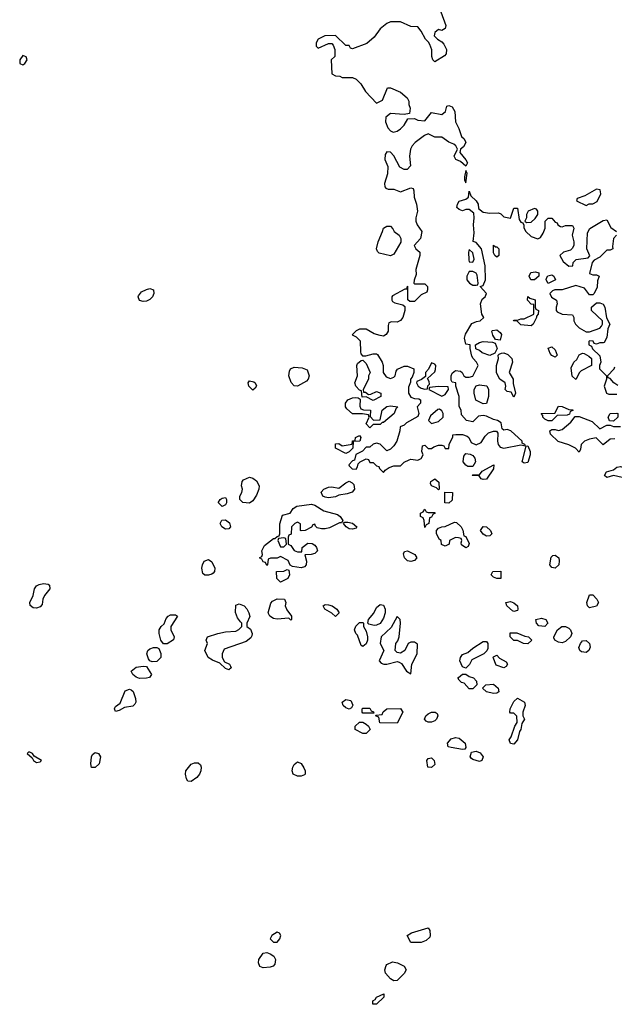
# Model space of a CAD drawing. Header units: inches. Extents: x 2380249 to 2585472, y 382747 to 546448.
# Tile 102 of 256: x 2480011 to 2483474, y 459549 to 465284. Entities that reach past the tile are written whole.
import ezdxf

# ---------------------------------------------------------------- set-up
doc = ezdxf.new("R2010")
doc.units = ezdxf.units.IN
doc.header["$MEASUREMENT"] = 0
doc.layers.add('C4485', color=7, linetype='Continuous')
doc.layers.add('C4486', color=7, linetype='Continuous')

msp = doc.modelspace()

# ---------------------------------------------------------------- linework, layer by layer
at = {"layer": 'C4485', "color": 4}
for points, elevation in [([(2481510, 459969.4), (2481479.1, 459950), (2481470.8, 459930), (2481490, 459910.8), (2481510, 459910.7), (2481526.6, 459930), (2481533, 459950), (2481524.1, 459964.1)], 52), ([(2482288.4, 459908.4), (2482268.7, 459950), (2482293.6, 459966.4), (2482390, 459994.8), (2482399.1, 459979.1), (2482402.8, 459950), (2482399.1, 459940.9), (2482379.1, 459920.9), (2482350, 459909)], 48), ([(2481430, 459761.2), (2481409, 459770), (2481401.2, 459790), (2481403.7, 459810), (2481430, 459847.3), (2481450, 459852), (2481470, 459843.8), (2481490.5, 459830), (2481502, 459810), (2481497.1, 459782.9), (2481487.7, 459772.3), (2481470, 459765.2)], 48), ([(2482190, 459686), (2482170, 459698), (2482142, 459730), (2482138, 459750), (2482144.7, 459775.3), (2482150, 459782), (2482183.1, 459796.9), (2482211.6, 459791.6), (2482250, 459772), (2482262, 459750), (2482251.1, 459728.9), (2482210, 459688)], 48), ([(2482090, 459549.3), (2482068.7, 459550), (2482068.7, 459570), (2482082, 459578), (2482090, 459591.3), (2482131.3, 459611.3), (2482131.3, 459590)], 48)]:
    msp.add_lwpolyline(points, close=True, dxfattribs=dict(at, elevation=elevation))
at = {"layer": 'C4486', "color": 4, "elevation": 48}
for points in [[(2482464, 465330), (2482492.7, 465250), (2482490, 465234), (2482470, 465221), (2482450, 465226.8), (2482429.3, 465210), (2482426, 465190), (2482444, 465170), (2482470, 465156), (2482482, 465142), (2482496.2, 465110), (2482494.5, 465085.5), (2482485.6, 465074.4), (2482430, 465038), (2482418, 465050), (2482411.3, 465070), (2482410.8, 465109.2), (2482399.9, 465139.9), (2482393, 465153), (2482374.8, 465170), (2482350, 465218), (2482330, 465242), (2482290, 465244.7), (2482228.4, 465271.6), (2482171.6, 465271.6), (2482150, 465262), (2482110, 465231.3), (2482076.5, 465183.5), (2482033.6, 465146.4), (2481950, 465114), (2481938, 465118), (2481930, 465134), (2481910, 465134), (2481850, 465192), (2481788.9, 465191.1), (2481750, 465171.3), (2481738, 465150), (2481738, 465130), (2481750, 465118), (2481810, 465146), (2481830, 465146), (2481836.4, 465136.4), (2481846, 465110), (2481846, 465070), (2481826, 465050), (2481828.9, 464968.9), (2481850, 464958), (2481876.4, 464956.4), (2481890, 464948), (2481950, 464948), (2481970, 464938), (2481998, 464910), (2482025.6, 464865.6), (2482090, 464798), (2482123.6, 464816.4), (2482152.7, 464887.3), (2482170, 464888), (2482230, 464862), (2482268, 464830), (2482278, 464810), (2482278, 464790), (2482286, 464770), (2482282, 464738), (2482250, 464732), (2482170, 464738), (2482144, 464716), (2482142, 464690), (2482154.6, 464654.6), (2482170, 464638), (2482186, 464630), (2482210, 464635.3), (2482230, 464648.7), (2482251.3, 464670), (2482272.7, 464707.3), (2482310, 464708.7), (2482330, 464699), (2482370, 464695.3), (2482410, 464744), (2482470, 464732.7), (2482490.6, 464749.4), (2482499.6, 464780.4), (2482510, 464785.2), (2482530, 464777.2), (2482545.2, 464750), (2482549.3, 464689.3), (2482569, 464650), (2482584.1, 464604.1), (2482599, 464590), (2482609, 464570), (2482596.6, 464543.4), (2482578, 464530), (2482574, 464510), (2482610, 464468), (2482619, 464450), (2482610, 464432), (2482579.3, 464459.3), (2482551.3, 464470), (2482542, 464490), (2482562, 464530), (2482552, 464550), (2482539.8, 464559.8), (2482510, 464571), (2482470, 464601), (2482430, 464601), (2482390, 464618.8), (2482369.4, 464610.6), (2482315.3, 464570), (2482298, 464550), (2482288, 464530), (2482282, 464490), (2482287.3, 464432.7), (2482267.3, 464412.7), (2482250, 464412), (2482225.4, 464425.4), (2482190.9, 464490.9), (2482170, 464512), (2482150, 464514), (2482140.4, 464499.6), (2482138, 464470), (2482155.3, 464430), (2482153.6, 464386.4), (2482135.3, 464330), (2482138, 464310), (2482143.1, 464303.1), (2482156.4, 464296.4), (2482190, 464298), (2482230, 464282), (2482290, 464306), (2482302, 464302), (2482307.3, 464287.3), (2482308, 464250), (2482322, 464210), (2482328, 464170), (2482318, 464130), (2482318, 464110), (2482326, 464090), (2482352.7, 464050), (2482345.2, 464010), (2482308, 463970), (2482318, 463950), (2482342, 463930), (2482342, 463910), (2482319, 463830), (2482320.4, 463799.6), (2482308, 463768), (2482306, 463750), (2482310, 463746), (2482370, 463746), (2482386, 463730), (2482386, 463710), (2482382, 463698), (2482350, 463682), (2482310, 463642), (2482283.6, 463643.6), (2482272, 463652), (2482271.6, 463731.6), (2482266, 463726), (2482266, 463714), (2482254, 463714), (2482183.1, 463676.9), (2482178, 463670), (2482178, 463650), (2482183.1, 463643.1), (2482195.3, 463635.3), (2482243.1, 463623.1), (2482254.6, 463614.6), (2482255.3, 463590), (2482242, 463550), (2482230, 463532), (2482210, 463522), (2482176.4, 463523.6), (2482162, 463518), (2482156.4, 463503.6), (2482158, 463470), (2482146, 463450), (2482130, 463442), (2482110, 463444.7), (2482075.3, 463455.3), (2482030, 463482), (2481990, 463482), (2481970, 463472), (2481948, 463448), (2481970, 463438), (2481994, 463414), (2481995.3, 463350), (2481998, 463338), (2482007.3, 463327.3), (2482027.3, 463327.3), (2482070, 463339), (2482090, 463339), (2482095.1, 463335.1), (2482122, 463290), (2482128.7, 463270), (2482128, 463230), (2482144.7, 463204.7), (2482170, 463195.3), (2482190, 463202), (2482198, 463210), (2482203.6, 463236.4), (2482211.6, 463248.4), (2482250, 463266), (2482270, 463266), (2482306, 463250), (2482306, 463230), (2482298, 463202), (2482288, 463190), (2482287.3, 463172.7), (2482276.4, 463143.6), (2482275.3, 463110), (2482290, 463086), (2482310, 463078), (2482336.4, 463076.4), (2482346, 463070), (2482346, 463050), (2482326, 463030), (2482335.3, 462990), (2482330, 462974), (2482264, 462936), (2482250, 462922), (2482227.3, 462912.7), (2482226, 462890), (2482208.7, 462830), (2482190, 462802), (2482170, 462782), (2482150, 462774), (2482110, 462811.3), (2482090, 462818), (2482070, 462812), (2482050, 462794), (2482030, 462794), (2482008.4, 462771.6), (2481968.4, 462751.6), (2481962, 462718), (2481950, 462714), (2481929.1, 462690.9), (2481930, 462686), (2481948.4, 462668.4), (2481970, 462666), (2481979.6, 462680.4), (2481982, 462698), (2481994, 462710), (2482030, 462726), (2482042, 462722), (2482050, 462706), (2482070, 462706), (2482090, 462686), (2482102, 462682), (2482106, 462670), (2482130, 462646), (2482139.6, 462660.4), (2482163.6, 462676.4), (2482190, 462686), (2482230, 462686), (2482250, 462708), (2482279.8, 462720.2), (2482290, 462724), (2482330, 462718), (2482350, 462728), (2482362, 462750), (2482354, 462770), (2482358, 462802), (2482370, 462806), (2482390, 462786), (2482410, 462786), (2482423.6, 462796.4), (2482450, 462806), (2482470, 462806), (2482482, 462802), (2482490, 462786), (2482510, 462786), (2482512, 462810), (2482534, 462854), (2482534, 462866), (2482551.6, 462868.4), (2482590, 462868.7), (2482618, 462858), (2482628, 462850), (2482641.2, 462821.2), (2482670, 462808.7), (2482698, 462822), (2482721.4, 462858.6), (2482742, 462878), (2482770, 462888), (2482787.3, 462887.3), (2482796.4, 462876.4), (2482793.2, 462830), (2482797.2, 462810), (2482810, 462794), (2482830, 462789), (2482930, 462808), (2482958, 462802), (2482954, 462810), (2482938, 462818), (2482938, 462830), (2482872, 462890), (2482850, 462898), (2482830, 462894), (2482822, 462902), (2482816, 462936), (2482794, 462950), (2482770, 462954.8), (2482730, 462976), (2482710, 462978), (2482684, 462976), (2482650, 462942), (2482614, 462950), (2482583.6, 462983.6), (2482582, 463010), (2482571.6, 463031.6), (2482570.8, 463090), (2482552, 463150), (2482552, 463170), (2482530, 463174), (2482524.7, 463184.7), (2482524.7, 463210), (2482530, 463226), (2482550, 463242), (2482578, 463238), (2482588, 463230), (2482598, 463210), (2482610, 463202), (2482630, 463202), (2482651.3, 463208.7), (2482682, 463270), (2482672, 463290), (2482652, 463310), (2482645.4, 463325.4), (2482634, 463370), (2482634, 463390), (2482610, 463394), (2482601, 463430), (2482607.1, 463452.9), (2482645.4, 463514.6), (2482672.7, 463527.3), (2482694, 463530), (2482714, 463550), (2482702, 463570), (2482696, 463630), (2482704, 463656), (2482722, 463670), (2482730.7, 463689.3), (2482694, 463730), (2482710, 463735.3), (2482724.9, 463770), (2482723, 463850), (2482700.5, 463950), (2482670, 463986), (2482651.6, 463991.6), (2482657.3, 464042.7), (2482653.4, 464090), (2482658.8, 464130), (2482656.9, 464156.9), (2482630, 464178), (2482610, 464178), (2482590, 464171.3), (2482570, 464178), (2482558, 464190), (2482561, 464210), (2482570, 464228), (2482610, 464239), (2482624.7, 464250), (2482630, 464286), (2482638, 464258), (2482670, 464228.7), (2482681.2, 464210), (2482684, 464184), (2482710, 464164), (2482750, 464157.2), (2482799.3, 464159.3), (2482813.2, 464153.2), (2482830, 464135.3), (2482870, 464128), (2482890, 464186), (2482910, 464186), (2482920.4, 464120.4), (2482930, 464106), (2482942, 464102), (2482948, 464088), (2482948, 464072), (2482959, 464050), (2482990, 464022), (2483028.4, 464008.4), (2483043.6, 464016.4), (2483059.8, 464040.2), (2483071.3, 464070), (2483072, 464110), (2483090, 464128), (2483110, 464128), (2483130, 464106), (2483142, 464102), (2483146, 464090), (2483160.4, 464080.4), (2483170, 464078), (2483190, 464086), (2483230, 464086), (2483238, 464070), (2483228.7, 464030), (2483239, 463990), (2483239, 463970), (2483229.3, 463950.7), (2483218.6, 463941.4), (2483178, 463930), (2483158, 463910), (2483176.4, 463876.4), (2483210, 463848), (2483232, 463850), (2483234, 463870), (2483252, 463888), (2483322, 463898), (2483332, 463908), (2483314.8, 463950), (2483318, 464042), (2483331.3, 464068.7), (2483410, 464114), (2483430, 464118), (2483453.6, 464073.6), (2483488, 464050)], [(2483488, 464030), (2483469.3, 464010.7), (2483463.1, 463963.1), (2483466, 463950), (2483450, 463942), (2483430, 463942), (2483390, 463902), (2483356.4, 463883.6), (2483346, 463870), (2483330, 463806), (2483350, 463798), (2483370, 463798), (2483386, 463790), (2483376.4, 463763.6), (2483373.6, 463726.4), (2483358, 463690), (2483350, 463682), (2483330, 463682), (2483301, 463721), (2483250, 463736), (2483170, 463711), (2483128.9, 463711.1), (2483114.6, 463705.4), (2483098, 463690), (2483108.9, 463668.9), (2483138, 463650), (2483142, 463630), (2483135.3, 463610), (2483135.3, 463590), (2483142, 463582), (2483171.3, 463568.7), (2483230, 463566), (2483238, 463550), (2483238, 463530), (2483248, 463510), (2483270, 463488.7), (2483310, 463466), (2483330, 463466), (2483390, 463488), (2483399.8, 463500.2), (2483404.7, 463510), (2483404.7, 463530), (2483342, 463590), (2483342, 463610), (2483370, 463635.3), (2483390, 463635.3), (2483410, 463628), (2483419, 463610), (2483428, 463548), (2483448, 463510), (2483436.4, 463483.6), (2483430, 463434), (2483415.3, 463404.7), (2483410, 463402), (2483390, 463402), (2483370, 463394), (2483358, 463398), (2483351.3, 463411.3), (2483330, 463414), (2483326, 463410), (2483326, 463390), (2483342, 463382), (2483347.3, 463367.3), (2483390, 463326), (2483395.3, 463290), (2483388, 463270), (2483388, 463250), (2483428, 463210), (2483428.7, 463190), (2483415.3, 463150), (2483428, 463110), (2483443.1, 463103.1), (2483490, 463104)], [(2483494.4, 463154.4), (2483472, 463170), (2483450, 463194), (2483438, 463198), (2483434, 463210), (2483474, 463250), (2483478, 463262)], [(2483476.9, 462843.1), (2483450, 462842), (2483410, 462808.7), (2483369, 462849), (2483330, 462841.6), (2483301, 462830), (2483281, 462810), (2483278, 462782), (2483270, 462766), (2483248.4, 462788.4), (2483210, 462809), (2483147.3, 462827.3), (2483102, 462870), (2483098, 462890), (2483110, 462898), (2483130, 462898), (2483150, 462891.3), (2483170, 462898), (2483220.4, 462939.6), (2483247.3, 462972.7), (2483270, 462974), (2483344.9, 462944.9), (2483390, 462902), (2483430, 462922), (2483450, 462922), (2483470, 462914), (2483510, 462914)]]:
    msp.add_lwpolyline(points, dxfattribs=at)
at = {"layer": 'C4486', "color": 4}
for points, elevation in [([(2480030, 465075.3), (2480011.3, 465050), (2480012, 465030), (2480030, 465021), (2480042, 465030), (2480055.3, 465050), (2480048.4, 465068.4)], 52), ([(2482610, 464406), (2482602, 464370), (2482602, 464350), (2482610, 464334), (2482618, 464390)], 48), ([(2483370, 464298), (2483302, 464258), (2483258, 464242), (2483254, 464230), (2483310, 464202), (2483328.7, 464211.3), (2483350, 464211.3), (2483374, 464226), (2483395.3, 464270), (2483392.9, 464292.9)], 48), ([(2483010, 464184), (2482972, 464170), (2482962, 464150), (2482962, 464130), (2482954, 464110), (2482963.6, 464103.6), (2482990, 464106), (2483012.9, 464127.1), (2483028.7, 464150), (2483028.7, 464170), (2483020.4, 464180.4)], 48), ([(2482170, 463908.7), (2482104.7, 463924.7), (2482094.6, 463934.6), (2482089.3, 463949.3), (2482099.3, 463990), (2482125.2, 464050), (2482129.3, 464070.7), (2482150, 464082), (2482170, 464082), (2482185.4, 464065.4), (2482192, 464050), (2482222, 464030), (2482231.3, 464010), (2482231, 463989), (2482190, 463918)], 48), ([(2482782, 463962), (2482790, 463962), (2482802, 463950), (2482802, 463910), (2482790, 463902), (2482778, 463910), (2482770, 463926), (2482770, 463971.3)], 48), ([(2482630, 463946), (2482624.7, 463930), (2482626.4, 463886.4), (2482630, 463874), (2482650, 463872), (2482659, 463890), (2482650, 463926)], 48), ([(2482650, 463818), (2482630, 463818), (2482616, 463790), (2482616, 463770), (2482631.3, 463750), (2482650, 463738.8), (2482670, 463738), (2482679, 463741), (2482682, 463750), (2482676, 463796), (2482670, 463808)], 48), ([(2483010, 463768.7), (2482988, 463770), (2482978, 463790), (2482988.4, 463811.6), (2483016, 463816), (2483034, 463810), (2483034, 463790)], 48), ([(2483090, 463748), (2483078, 463770), (2483080.4, 463779.6), (2483087.3, 463792.7), (2483110, 463798), (2483122, 463790), (2483132, 463770)], 48), ([(2480730, 463642.4), (2480709.7, 463649.7), (2480700.9, 463670), (2480703.9, 463676.1), (2480721.3, 463698.7), (2480750, 463713.4), (2480770, 463718.8), (2480790, 463711.3), (2480793.4, 463690), (2480784.9, 463670), (2480770, 463655.1), (2480750, 463644.2)], 48), ([(2482990, 463502), (2482930, 463508), (2482908, 463528), (2482888, 463530), (2482890, 463534), (2482910, 463534), (2482930, 463542), (2482950, 463542), (2483006, 463570), (2483006, 463626), (2482990, 463628), (2482968, 463650), (2482970, 463671.3), (2482982, 463662), (2483012.7, 463652.7), (2483014, 463610), (2483018, 463598), (2483032, 463590), (2483031.6, 463568.4), (2483022, 463558), (2483022, 463550), (2483002, 463510)], 48), ([(2482810, 463418), (2482782, 463422), (2482766, 463446), (2482762, 463470), (2482765.6, 463474.4), (2482790, 463478), (2482810, 463462.8), (2482816.4, 463450)], 48), ([(2482750, 463328), (2482704, 463344), (2482690, 463358), (2482668, 463368), (2482666, 463390), (2482690, 463404.7), (2482710, 463410.8), (2482765.4, 463405.4), (2482779.8, 463399.8), (2482791.3, 463368.7), (2482778, 463342)], 48), ([(2482890, 463086), (2482874.6, 463114.6), (2482850, 463118), (2482838, 463130), (2482842, 463150), (2482838, 463170), (2482808, 463190), (2482788.4, 463228.4), (2482788, 463270), (2482799, 463310), (2482798, 463330), (2482803.1, 463336.9), (2482818, 463342), (2482830, 463344), (2482853.7, 463333.7), (2482877.3, 463310), (2482880.5, 463290), (2482862.8, 463230), (2482884.9, 463190), (2482884.5, 463164.5), (2482898.8, 463110)], 48), ([(2483130, 463318), (2483110, 463328), (2483100.2, 463340.2), (2483090, 463372), (2483110, 463378), (2483130, 463362), (2483142, 463330)], 48), ([(2483250, 463188.7), (2483228.9, 463208.9), (2483223.1, 463256.9), (2483238, 463290), (2483255.5, 463304.5), (2483270, 463332), (2483290, 463342), (2483299.6, 463339.6), (2483325.4, 463325.4), (2483342, 463310), (2483342, 463270), (2483280.7, 463239.3), (2483271.3, 463230)], 48), ([(2482014, 463114), (2482026, 463114), (2482042, 463102), (2482056.4, 463103.6), (2482090, 463118), (2482114, 463110), (2482114, 463090), (2482070, 463066), (2482030, 463088), (2482006, 463086), (2482002, 463122), (2481990, 463126), (2481969, 463150), (2481964, 463170), (2481978, 463210), (2481975.3, 463270), (2481978, 463282), (2482000.4, 463299.6), (2482010, 463302), (2482030, 463282), (2482052, 463230), (2482042, 463210), (2482042, 463190), (2482012, 463130)], 48), ([(2482410, 463286), (2482392, 463248), (2482374, 463230), (2482374, 463206), (2482351.6, 463188.4), (2482323.6, 463176.4), (2482322, 463170), (2482332, 463150), (2482350, 463138), (2482370, 463132), (2482386, 463134), (2482388.4, 463151.6), (2482398, 463162), (2482396.4, 463176.4), (2482386, 463194), (2482430, 463234), (2482433.6, 463246.4), (2482434, 463270), (2482430, 463278)], 48), ([(2481630, 463149), (2481610, 463152.7), (2481591.5, 463171.5), (2481579.6, 463210), (2481582, 463238), (2481589.1, 463250.9), (2481610, 463261), (2481657.3, 463257.3), (2481685.4, 463245.4), (2481698, 463210), (2481692, 463190), (2481681, 463179)], 48), ([(2481370, 463127), (2481345.1, 463150), (2481341.2, 463170), (2481350, 463181), (2481375.8, 463175.8), (2481382.8, 463170), (2481390, 463152), (2481382.5, 463137.5)], 48), ([(2482450, 463148), (2482398, 463142), (2482394, 463130), (2482470, 463092), (2482490, 463102), (2482508, 463130), (2482506, 463146)], 48), ([(2482710, 463046), (2482668.4, 463068.4), (2482657.2, 463110), (2482659, 463130), (2482670, 463152), (2482690, 463158), (2482732.7, 463152.7), (2482742, 463130), (2482742, 463090), (2482730, 463048)], 48), ([(2482072.7, 462952.7), (2482110, 462954), (2482122, 463010), (2482149, 463031), (2482170, 463036), (2482214, 463030), (2482202, 463018), (2482192, 462990), (2482130, 462938), (2482122, 462938), (2482110, 462926), (2482070, 462926), (2482050, 462908), (2482028.7, 462930), (2482046, 462970), (2482042, 462982), (2482008, 462988), (2481949.1, 462989.1), (2481917.2, 463017.2), (2481909, 463030), (2481909.3, 463050.7), (2481922, 463070), (2481950, 463082.8), (2481964.7, 463084.7), (2481982, 463082), (2481994, 463074), (2481992.7, 463032.7), (2481998, 463018), (2482012.7, 463012.7), (2482054, 463010), (2482052.7, 462972.7)], 48), ([(2482455.3, 463015.3), (2482446.4, 463013.6), (2482403.5, 462976.5), (2482392, 462950), (2482410, 462932), (2482450, 462944.7), (2482478, 462970), (2482478, 462990), (2482470, 463006)], 48), ([(2483090, 462948), (2483070, 462958), (2483058, 462970), (2483058, 462978), (2483048, 462990), (2483127.3, 462992.7), (2483150, 463034), (2483170, 463032), (2483210, 463014), (2483232.7, 463012.7), (2483232.7, 463007.3), (2483218, 463002), (2483212.7, 462987.3), (2483199.6, 462980.4), (2483142, 462978), (2483110, 462948)], 48), ([(2483470, 462946), (2483447.3, 462947.3), (2483438, 462970), (2483450, 462991.3), (2483490, 462992), (2483494, 462990), (2483494, 462970)], 48), ([(2481910, 462758), (2481850, 462788), (2481850, 462814), (2481870, 462816), (2481890, 462802), (2481948, 462812), (2481950, 462832), (2481966, 462834), (2481968, 462850), (2481990, 462862), (2481998, 462850), (2481992, 462830), (2481952.7, 462827.3), (2481951.3, 462788.7), (2481930, 462768)], 48), ([(2482950, 462702), (2482938, 462710), (2482960.4, 462799.6), (2482970, 462802), (2482984.7, 462770), (2482984.7, 462750), (2482970, 462706)], 48), ([(2482621.2, 462681.2), (2482609, 462689), (2482593.2, 462710), (2482597.2, 462742.8), (2482610, 462758), (2482634.4, 462754.4), (2482650, 462746), (2482662.8, 462730), (2482666, 462710), (2482650, 462682)], 48), ([(2482710, 462605.2), (2482698, 462610), (2482687.3, 462627.3), (2482646, 462630), (2482650, 462634), (2482690, 462634), (2482704.7, 462655.3), (2482772, 462692), (2482771.6, 462668.4), (2482730, 462609)], 48), ([(2483570, 462606), (2483470, 462629), (2483430, 462618), (2483418, 462630), (2483429, 462651), (2483470, 462662), (2483490, 462678), (2483510, 462681), (2483542, 462670), (2483564.7, 462650), (2483572, 462630)], 48), ([(2481350, 462469.2), (2481310, 462472.7), (2481292.7, 462490), (2481292.7, 462510), (2481305.2, 462530), (2481309.2, 462550), (2481302.7, 462570), (2481306.3, 462593.7), (2481315.1, 462604.9), (2481350, 462620.7), (2481370, 462614), (2481390, 462598), (2481406, 462570), (2481404.9, 462550), (2481390, 462515.3), (2481370, 462482)], 48), ([(2481810, 462499.6), (2481790, 462502.9), (2481777.2, 462510), (2481766.8, 462533.2), (2481782, 462550), (2481810, 462561.6), (2481830, 462563), (2481870, 462554.8), (2481910, 462587.7), (2481930, 462596), (2481947.3, 462587.3), (2481956.8, 462576.8), (2481961, 462550), (2481947.3, 462532.7), (2481918, 462522), (2481870, 462515.3), (2481850, 462505.2)], 48), ([(2482450, 462546), (2482438, 462558), (2482408.9, 462568.9), (2482403.1, 462583.1), (2482405.6, 462594.4), (2482430, 462611), (2482452, 462590), (2482454, 462550)], 48), ([(2481190, 462448.7), (2481169, 462470), (2481170, 462474), (2481178, 462490), (2481190, 462498), (2481210, 462502), (2481216, 462490), (2481214.8, 462470), (2481210, 462458)], 48), ([(2482510, 462468), (2482488, 462470), (2482488, 462532), (2482532, 462530), (2482530, 462486)], 48), ([(2481770, 462318), (2481744.7, 462324.7), (2481734, 462334), (2481730, 462346), (2481718, 462342), (2481711.6, 462328.4), (2481674, 462310), (2481650, 462308), (2481646, 462310), (2481647.3, 462347.3), (2481630, 462358), (2481614, 462350), (2481594, 462330), (2481591.6, 462288.4), (2481578, 462282), (2481574, 462270), (2481574, 462230), (2481590, 462222), (2481610, 462192), (2481630, 462184.7), (2481654.6, 462185.4), (2481657.2, 462210), (2481690, 462236.3), (2481714.2, 462234.2), (2481730, 462224), (2481740.5, 462210), (2481744.9, 462190), (2481730, 462175.1), (2481709.5, 462169.5), (2481672, 462168), (2481681.3, 462130), (2481680.4, 462110), (2481670, 462097), (2481650, 462091.6), (2481600.2, 462100.2), (2481587.3, 462107.3), (2481574.6, 462134.6), (2481530, 462158), (2481511.1, 462148.9), (2481472.7, 462147.3), (2481458, 462142), (2481454, 462110), (2481450, 462106), (2481442, 462122), (2481430, 462126), (2481422, 462142), (2481408, 462150), (2481422, 462158), (2481426, 462170), (2481422, 462190), (2481438, 462222), (2481490, 462262), (2481498, 462262), (2481510, 462274), (2481522, 462278), (2481526, 462290), (2481527.3, 462347.3), (2481542, 462398), (2481586, 462410), (2481603.1, 462436.9), (2481626, 462450), (2481710, 462462.8), (2481730, 462457.3), (2481783.1, 462423.1), (2481862, 462402), (2481877.3, 462390), (2481892.7, 462367.3), (2481885.4, 462354.6), (2481874.6, 462354.6), (2481815.1, 462324.9), (2481790, 462318.4)], 48), ([(2482390, 462414), (2482430, 462414), (2482432, 462410), (2482418, 462402), (2482410, 462386), (2482398, 462382), (2482394, 462350), (2482378, 462342), (2482370, 462326), (2482367.3, 462367.3), (2482362, 462382), (2482346, 462390), (2482346, 462410), (2482362, 462418), (2482370, 462434), (2482378, 462418)], 48), ([(2481210, 462317.2), (2481189.2, 462330), (2481179, 462350), (2481188, 462370), (2481210, 462371), (2481233, 462353), (2481238.8, 462330), (2481230, 462319)], 48), ([(2481950, 462316), (2481930, 462319.5), (2481913.2, 462330), (2481898, 462350), (2481903.1, 462356.9), (2481922, 462358), (2481950, 462352.7), (2481974.8, 462330), (2481970, 462322)], 48), ([(2482610, 462208.7), (2482584.7, 462224.7), (2482582, 462238), (2482586, 462250), (2482582, 462262), (2482567.3, 462267.3), (2482550, 462268), (2482514, 462250), (2482512, 462230), (2482490, 462218), (2482467.3, 462227.3), (2482466, 462250), (2482456.4, 462256.4), (2482438, 462290), (2482438, 462310), (2482450, 462322), (2482468.9, 462331.1), (2482490, 462332), (2482543.1, 462356.9), (2482555.3, 462355.3), (2482582, 462330), (2482591.6, 462311.6), (2482598, 462278), (2482610, 462274), (2482630, 462234), (2482623.6, 462216.4)], 48), ([(2482730, 462275.3), (2482710, 462288), (2482695.3, 462310), (2482710, 462332), (2482730, 462331.3), (2482754, 462310), (2482762, 462290), (2482750, 462278)], 48), ([(2481550, 462266), (2481518, 462262), (2481514, 462250), (2481530, 462214), (2481550, 462214), (2481566, 462230), (2481562, 462262)], 48), ([(2482290, 462129.5), (2482270, 462132), (2482252, 462150), (2482247, 462173), (2482252.9, 462187.1), (2482270, 462190.4), (2482313.4, 462170), (2482324.9, 462150), (2482310, 462135.1)], 48), ([(2481090, 462049.2), (2481078, 462058), (2481072.3, 462090), (2481075.1, 462110), (2481085.2, 462130), (2481110, 462141), (2481130, 462126), (2481147.3, 462090), (2481146, 462070), (2481138.5, 462061.5), (2481130, 462054), (2481110, 462049.2)], 48), ([(2483130, 462089.2), (2483110, 462094), (2483099.3, 462110), (2483106, 462154), (2483116, 462164), (2483130, 462165.5), (2483150.4, 462150.4), (2483152.5, 462132.5), (2483150.3, 462109.7)], 48), ([(2481530, 462008.7), (2481508, 462030), (2481506, 462070), (2481550, 462072), (2481570, 462082), (2481578, 462078), (2481582, 462050), (2481572, 462030)], 48), ([(2482810, 462028.7), (2482790, 462029), (2482770, 462038), (2482758, 462050), (2482766, 462070), (2482812.7, 462072.7), (2482814, 462030)], 48), ([(2480110, 461857.2), (2480090, 461859.3), (2480072.7, 461872.7), (2480069.5, 461890.5), (2480089.2, 461930), (2480097.2, 461970), (2480110, 461986), (2480125.1, 461994.9), (2480150, 462000.7), (2480176.8, 461996.8), (2480184.7, 461990), (2480186.8, 461970), (2480156, 461930), (2480146, 461910), (2480142, 461878), (2480130, 461864)], 48), ([(2481590, 461786), (2481578, 461798), (2481510, 461792.7), (2481490, 461797.2), (2481469, 461810), (2481459, 461830), (2481474, 461886), (2481483.1, 461896.9), (2481510, 461912), (2481554, 461910), (2481562, 461890), (2481558, 461870), (2481567.1, 461847.1), (2481594, 461810), (2481594, 461790)], 48), ([(2483330, 461858), (2483318, 461870), (2483315.3, 461890), (2483330, 461934), (2483350, 461934), (2483372, 461910), (2483382, 461890), (2483370, 461868.7)], 48), ([(2481230, 461498), (2481210, 461506), (2481176.4, 461536.4), (2481133.6, 461553.6), (2481108.7, 461570), (2481088.7, 461610), (2481106, 461650), (2481098, 461670), (2481106, 461690), (2481166, 461710), (2481210, 461718.8), (2481270, 461722), (2481288.4, 461731.6), (2481306, 461750), (2481306, 461770), (2481296.4, 461776.4), (2481280.2, 461800.2), (2481268.9, 461831.1), (2481270, 461874), (2481290, 461882), (2481318, 461870), (2481333.7, 461853.7), (2481346, 461830), (2481350.9, 461809.1), (2481334, 461770), (2481334, 461750), (2481355.3, 461735.3), (2481364.7, 461710), (2481363.6, 461696.4), (2481356.9, 461683.1), (2481330, 461662), (2481201.4, 461618.6), (2481191, 461590), (2481191.3, 461570), (2481203.6, 461543.6), (2481234, 461530), (2481239.6, 461519.6), (2481242, 461510)], 48), ([(2481850, 461808), (2481828.4, 461828.4), (2481788, 461850), (2481778, 461870), (2481790, 461878), (2481810, 461876), (2481831.3, 461870), (2481858, 461850), (2481872, 461830)], 48), ([(2482076.6, 461756.6), (2482044, 461764), (2482038, 461770), (2482042, 461790), (2482073, 461827), (2482090, 461860.7), (2482110, 461878), (2482130, 461873.4), (2482140.3, 461850), (2482139.5, 461830), (2482130, 461799), (2482110, 461767.6), (2482090, 461756.9)], 48), ([(2482890, 461837.2), (2482881.5, 461841.5), (2482848.7, 461870), (2482842, 461890), (2482870, 461894.9), (2482890, 461887.3), (2482910.4, 461870), (2482913.4, 461850), (2482910, 461844)], 48), ([(2480849.1, 461649.1), (2480833.2, 461670), (2480824, 461710), (2480824, 461730), (2480835.3, 461750), (2480853.6, 461766.4), (2480863.7, 461796.3), (2480875.3, 461810), (2480890, 461818.8), (2480918.8, 461818.8), (2480931.3, 461810), (2480890.7, 461750), (2480890.7, 461730), (2480910.8, 461690), (2480907.1, 461672.9), (2480870, 461649.4)], 48), ([(2482210, 461808), (2482175.2, 461744.8), (2482116, 461690), (2482111.3, 461650), (2482131.3, 461610), (2482104.7, 461550), (2482116.9, 461536.9), (2482131.1, 461531.1), (2482150, 461531), (2482210, 461546), (2482222, 461542), (2482234.8, 461534.8), (2482264.7, 461490), (2482290, 461474), (2482295.3, 461530), (2482326, 461590), (2482327.3, 461647.3), (2482310, 461658), (2482290, 461658), (2482274, 461650), (2482254, 461610), (2482230, 461595.3), (2482210, 461598), (2482198, 461610), (2482202, 461650), (2482214, 461666), (2482222, 461690), (2482228.7, 461770), (2482228, 461790)], 52), ([(2483070, 461749), (2483034, 461754), (2483022, 461770), (2483018, 461790), (2483050, 461798), (2483074.8, 461790), (2483086.8, 461770)], 48), ([(2482010, 461634), (2482000.2, 461640.2), (2481978.6, 461698.6), (2481969, 461710), (2481962, 461730), (2481968.4, 461751.6), (2481990, 461774), (2482010, 461774), (2482014, 461770), (2482014, 461750), (2482030, 461722), (2482037.1, 461690), (2482037.1, 461670), (2482030, 461649.2)], 48), ([(2483170, 461654), (2483150, 461659), (2483128, 461670), (2483123.1, 461683.1), (2483122, 461690), (2483142.7, 461730), (2483169.7, 461750.3), (2483190.3, 461750.3), (2483210, 461740.4), (2483219.5, 461730), (2483226.7, 461710), (2483219.3, 461690), (2483190, 461662.7)], 48), ([(2482970, 461648.7), (2482946, 461650), (2482910, 461668), (2482888.4, 461668.4), (2482868, 461690), (2482867.3, 461712.7), (2482907.3, 461712.7), (2482952.7, 461692.7), (2482974, 461690), (2482994, 461670)], 48), ([(2480783.7, 461543.7), (2480769.3, 461549.3), (2480760.7, 461560.7), (2480752, 461590), (2480757.2, 461610), (2480770, 461620.7), (2480790, 461627.7), (2480810, 461626.8), (2480821, 461621), (2480833.2, 461593.2), (2480834, 461570), (2480810, 461546)], 48), ([(2482610, 461508), (2482590, 461515.3), (2482575.1, 461550), (2482578, 461570), (2482590, 461586.8), (2482621.2, 461598.8), (2482650, 461624.7), (2482710, 461662), (2482730, 461662), (2482738, 461650), (2482738, 461622), (2482732.7, 461607.3), (2482714, 461590), (2482644.5, 461555.5), (2482630.7, 461529.3)], 48), ([(2483310, 461598), (2483282.9, 461602.9), (2483273.6, 461610), (2483267.5, 461627.5), (2483276.9, 461650), (2483290, 461666), (2483310, 461668.2), (2483330.8, 461650), (2483333.4, 461630), (2483326, 461610)], 48), ([(2482830, 461509), (2482785.6, 461525.6), (2482768, 461570), (2482770, 461574), (2482790, 461582), (2482806, 461566), (2482843.6, 461543.6), (2482852, 461530), (2482843.6, 461516.4)], 48), ([(2480710, 461448), (2480690, 461454), (2480669.3, 461470), (2480661.2, 461490), (2480690, 461513), (2480730, 461519.1), (2480750, 461516), (2480778.8, 461470), (2480767.3, 461452.7), (2480750, 461449.5)], 48), ([(2482630, 461386), (2482599, 461419), (2482584.7, 461424.7), (2482570, 461438), (2482564, 461450), (2482566.3, 461453.7), (2482590, 461472), (2482610, 461472), (2482630, 461458), (2482654, 461450), (2482671.6, 461431.6), (2482674, 461410), (2482650, 461386)], 48), ([(2482770, 461359), (2482730, 461368.7), (2482706, 461390), (2482726, 461410), (2482770, 461414.8), (2482798, 461390), (2482802, 461370), (2482790, 461362)], 48), ([(2480570, 461255.3), (2480562.7, 461270), (2480564.5, 461275.5), (2480570, 461284.7), (2480597, 461303), (2480624.9, 461375.1), (2480650, 461385.5), (2480661.1, 461381.1), (2480671.9, 461371.9), (2480686, 461330), (2480687.7, 461310), (2480682.5, 461297.5), (2480670, 461285.2), (2480621.6, 461278.4), (2480590, 461261.2)], 48), ([(2482890, 461064), (2482870, 461068), (2482862, 461090), (2482873.2, 461106.8), (2482895.3, 461170), (2482908, 461190), (2482907.3, 461227.3), (2482890, 461246), (2482870, 461246), (2482866, 461250), (2482868, 461270), (2482890, 461314), (2482910, 461332), (2482952, 461310), (2482956, 461290), (2482942, 461250), (2482942, 461230), (2482950.7, 461210), (2482935.3, 461184.7), (2482930.5, 461150), (2482922.5, 461137.5), (2482910.3, 461089.7)], 48), ([(2481930, 461269), (2481910, 461275.3), (2481895.3, 461290), (2481889, 461310), (2481910, 461324.7), (2481939.6, 461319.6), (2481951.6, 461291.6), (2481943.6, 461276.4)], 48), ([(2482010, 461246), (2482006, 461250), (2482006, 461270), (2482010, 461274), (2482050, 461274), (2482058, 461258), (2482072.7, 461252.7), (2482074, 461246), (2482070, 461246)], 48), ([(2482210, 461186), (2482108.4, 461188.4), (2482102, 461222), (2482087.3, 461227.3), (2482086, 461234), (2482122, 461238), (2482127.3, 461252.7), (2482148.9, 461271.1), (2482230, 461272), (2482242, 461250)], 48), ([(2482410, 461192.7), (2482390, 461193.2), (2482378, 461198), (2482369, 461210), (2482377.2, 461230), (2482390, 461240.7), (2482410, 461250.6), (2482430.9, 461250.9), (2482443.6, 461243.6), (2482446, 461230), (2482438.8, 461210), (2482430, 461201.2)], 48), ([(2482010, 461126), (2481966, 461150), (2481966, 461170), (2481990, 461192), (2482010, 461192), (2482030, 461182), (2482042, 461170), (2482052, 461150), (2482030, 461126)], 48), ([(2482590, 461034), (2482524.7, 461044.7), (2482506, 461050), (2482502, 461070), (2482524, 461096), (2482550, 461102.8), (2482570, 461098.8), (2482606, 461070), (2482610, 461046), (2482603.6, 461036.4)], 48), ([(2480070, 461018), (2480062, 461018), (2480054, 461010), (2480084.7, 460984.7), (2480092, 460970), (2480110, 460958), (2480130, 460962), (2480138, 460970), (2480095.3, 460995.3), (2480086, 461010)], 52), ([(2480430, 460928.7), (2480426, 460950), (2480429.2, 460990), (2480436, 461004), (2480450, 461016), (2480470, 461010.8), (2480482, 460990), (2480473.4, 460950), (2480450, 460929.2)], 48), ([(2482410, 460928), (2482388, 460930), (2482382, 460970), (2482390, 460982), (2482410, 460984.7), (2482424.7, 460970), (2482430, 460946)], 48), ([(2482690, 460964), (2482650, 460975.3), (2482642, 460982), (2482635.3, 460990), (2482642, 461018), (2482670, 461024.7), (2482693.2, 461013.2), (2482711, 460990), (2482702, 460970)], 48), ([(2481010, 460847.3), (2480990, 460849.5), (2480982.7, 460862.7), (2480976.2, 460890), (2480979.5, 460910), (2481010, 460948), (2481030, 460955.5), (2481050, 460955.5), (2481063.4, 460943.4), (2481068, 460930), (2481066.4, 460910), (2481058.4, 460890), (2481043, 460870)], 48), ([(2481630, 460877.6), (2481604.5, 460890), (2481598.4, 460910), (2481602, 460930), (2481610, 460946), (2481630, 460961), (2481650, 460951.3), (2481666.2, 460926.2), (2481674, 460910), (2481674.8, 460890), (2481670, 460886), (2481650, 460878.4)], 48)]:
    msp.add_lwpolyline(points, close=True, dxfattribs=dict(at, elevation=elevation))

doc.saveas('drawing.dxf')
